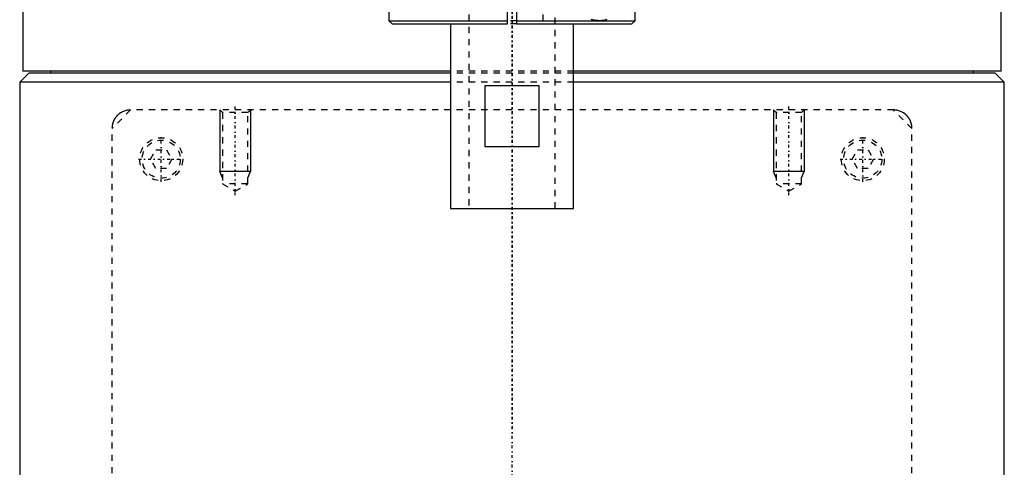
# Model space of a CAD drawing. Extents: x -90 to 90, y -319 to 715.
# Tile 2 of 12: x -80 to 80, y -93 to -20. Entities that reach past the tile are written whole.
import ezdxf

# ---------------------------------------------------------------- set-up
doc = ezdxf.new("R2010")
doc.units = 0
doc.linetypes.add('CENTER', pattern=[1.5, 0.45, -0.5, 0.05, -0.5])
doc.linetypes.add('DASHED', pattern=[2, 1, -1])
for name, color, linetype in [('AM_0', 7, 'CONTINUOUS'), ('AM_10', 7, 'CONTINUOUS'), ('AM_3', 7, 'DASHED'), ('AM_7', 7, 'CENTER')]:
    doc.layers.add(name, color=color, linetype=linetype)

msp = doc.modelspace()

# ---------------------------------------------------------------- linework, layer by layer
at = {"layer": 'AM_0', "color": 7, "linetype": 'CONTINUOUS'}
for p, q in [((-20, -11), (-20, -20)), ((-0.75, -20.5), (-0.75, -10.5)), ((0.75, -10.5), (0.75, -20.5)), ((20, -20), (20, -11)), ((-79.5, -11.5), (-79.5, -28.2)), ((79.5, -28.2), (79.5, -11.5)), ((-20, -20), (-19.5, -20.5)), ((-20, -20), (-0.75, -20)), ((-19.5, -20.5), (-0.75, -20.5)), ((-10, -20.5), (-10, -50.5)), ((0.75, -20), (20, -20)), ((0.75, -20.5), (19.5, -20.5)), ((10, -50.5), (10, -20.5)), ((19.5, -20.5), (20, -20)), ((-78.5, -28.5), (-80, -30)), ((-10.01, -28.2), (-79.5, -28.2)), ((-10.01, -28.5), (-78.5, -28.5)), ((-75, -28.2), (-75, -28.5)), ((79.5, -28.2), (10.01, -28.2)), ((78.5, -28.5), (10.01, -28.5)), ((75, -28.5), (75, -28.2)), ((80, -30), (78.5, -28.5)), ((-80, -30), (-80, -291.5)), ((-10.01, -30), (-80, -30)), ((80, -30), (10.01, -30)), ((80, -291.5), (80, -30)), ((-4.36, -40.5), (-4.36, -30.5)), ((-4.36, -30.5), (4.36, -30.5)), ((4.36, -30.5), (4.36, -40.5)), ((4.36, -40.5), (-4.36, -40.5)), ((-10, -50.5), (10, -50.5))]:
    msp.add_line(p, q, dxfattribs=at)
for points in [[(14.28, -20, 0), (14.22, -20, 0), (14.09, -20, 0), (13.96, -19.99, 0), (13.9, -19.98, 0), (13.83, -19.98, 0), (13.7, -19.96, 0), (13.57, -19.95, 0), (13.43, -19.92, 0), (13.29, -19.9, 0), (13.15, -19.87, 0), (13.08, -19.86, 0), (13.01, -19.84, 0), (12.87, -19.81, 0)], [(15.42, -19.82, 0), (15.32, -19.85, 0), (15.23, -19.88, 0), (15.18, -19.89, 0), (15.13, -19.91, 0), (15.03, -19.93, 0), (14.93, -19.95, 0), (14.83, -19.96, 0), (14.73, -19.97, 0), (14.63, -19.99, 0), (14.58, -19.99, 0), (14.53, -19.99, 0), (14.43, -20, 0), (14.33, -20, 0), (14.28, -20, 0)]]:
    msp.add_polyline3d(points, dxfattribs=at)
at = {"layer": 'AM_10', "color": 7, "linetype": 'CONTINUOUS'}
for p, q in [((-47.5, -34.5), (-47.5, -44.5)), ((-42.5, -34.5), (-42.5, -44.5)), ((42.5, -34.5), (42.5, -44.5)), ((47.5, -34.5), (47.5, -44.5)), ((-42.5, -44.5), (-47.5, -44.5)), ((-47.07, -45.5), (-47.5, -44.5)), ((-42.93, -45.5), (-42.5, -44.5)), ((47.5, -44.5), (42.5, -44.5)), ((42.93, -45.5), (42.5, -44.5)), ((47.07, -45.5), (47.5, -44.5))]:
    msp.add_line(p, q, dxfattribs=at)
at = {"layer": 'AM_3', "color": 6, "linetype": 'DASHED'}
for p, q in [((-7, 629), (-7, -50.5)), ((7, -50.5), (7, 629)), ((5, -11), (5, -20)), ((0.75, -20), (-0.75, -20)), ((0.75, -20.5), (-0.75, -20.5)), ((10.01, -28.2), (-10.01, -28.2)), ((10.01, -28.5), (-10.01, -28.5)), ((10.01, -30), (-10.01, -30)), ((-62, -34.5), (-65, -37.5)), ((62, -34.5), (-62, -34.5)), ((-47.5, -34.5), (-47.07, -34.93)), ((-47.07, -34.93), (-47.07, -46.5)), ((-42.93, -34.93), (-47.07, -34.93)), ((-42.93, -34.93), (-42.5, -34.5)), ((-42.93, -46.5), (-42.93, -34.93)), ((42.5, -34.5), (42.93, -34.93)), ((42.93, -34.93), (42.93, -46.5)), ((47.07, -34.93), (42.93, -34.93)), ((47.07, -34.93), (47.5, -34.5)), ((47.07, -46.5), (47.07, -34.93)), ((65, -37.5), (62, -34.5)), ((-65, -313.5), (-65, -37.5)), ((65, -313.5), (65, -37.5)), ((-58.73, -42.5), (-57.87, -41)), ((-57.87, -41), (-56.13, -41)), ((-56.13, -41), (-55.27, -42.5)), ((55.27, -42.5), (56.13, -41)), ((56.13, -41), (57.87, -41)), ((57.87, -41), (58.73, -42.5)), ((-57.87, -44), (-58.73, -42.5)), ((-55.27, -42.5), (-56.13, -44)), ((56.13, -44), (55.27, -42.5)), ((58.73, -42.5), (57.87, -44)), ((-56.13, -44), (-57.87, -44)), ((57.87, -44), (56.13, -44)), ((-47.07, -46.5), (-45, -47.69)), ((-42.93, -46.5), (-47.07, -46.5)), ((-45, -47.69), (-42.93, -46.5)), ((42.93, -46.5), (45, -47.69)), ((47.07, -46.5), (42.93, -46.5)), ((45, -47.69), (47.07, -46.5))]:
    msp.add_line(p, q, dxfattribs=at)
for points in [[(-62, -34.5, 0), (-62.11, -34.5, 0), (-62.32, -34.52, 0), (-62.54, -34.55, 0), (-62.65, -34.57, 0), (-62.76, -34.6, 0), (-62.98, -34.67, 0), (-63.2, -34.75, 0), (-63.41, -34.85, 0), (-63.62, -34.97, 0), (-63.82, -35.11, 0), (-63.91, -35.19, 0), (-64, -35.27, 0), (-64.11, -35.37, 0), (-64.14, -35.4, 0), (-64.17, -35.43, 0), (-64.18, -35.44, 0), (-64.2, -35.46, 0), (-64.23, -35.49, 0), (-64.25, -35.52, 0), (-64.28, -35.55, 0), (-64.31, -35.58, 0), (-64.34, -35.62, 0), (-64.35, -35.63, 0), (-64.36, -35.65, 0), (-64.39, -35.69, 0), (-64.42, -35.72, 0), (-64.44, -35.76, 0), (-64.47, -35.8, 0), (-64.49, -35.83, 0), (-64.51, -35.85, 0), (-64.52, -35.87, 0), (-64.55, -35.91, 0), (-64.57, -35.95, 0), (-64.6, -36, 0), (-64.62, -36.04, 0), (-64.64, -36.08, 0), (-64.65, -36.1, 0), (-64.67, -36.12, 0), (-64.69, -36.17, 0), (-64.71, -36.22, 0), (-64.73, -36.26, 0), (-64.75, -36.31, 0), (-64.77, -36.36, 0), (-64.78, -36.38, 0), (-64.79, -36.4, 0), (-64.81, -36.45, 0), (-64.83, -36.5, 0), (-64.84, -36.53, 0), (-64.85, -36.55, 0), (-64.86, -36.6, 0), (-64.88, -36.65, 0), (-64.89, -36.68, 0), (-64.89, -36.71, 0), (-64.91, -36.76, 0), (-64.92, -36.81, 0), (-64.93, -36.87, 0), (-64.94, -36.92, 0), (-64.95, -36.97, 0), (-64.96, -37, 0), (-64.96, -37.03, 0), (-64.97, -37.08, 0), (-64.98, -37.14, 0), (-64.98, -37.19, 0), (-64.99, -37.25, 0), (-64.99, -37.3, 0), (-65, -37.33, 0), (-65, -37.36, 0), (-65, -37.42, 0), (-65, -37.47, 0), (-65, -37.5, 0)], [(65, -37.5, 0), (65, -37.47, 0), (65, -37.42, 0), (65, -37.36, 0), (65, -37.33, 0), (64.99, -37.3, 0), (64.99, -37.25, 0), (64.98, -37.19, 0), (64.98, -37.14, 0), (64.97, -37.09, 0), (64.96, -37.03, 0), (64.96, -37, 0), (64.95, -36.98, 0), (64.94, -36.92, 0), (64.93, -36.87, 0), (64.92, -36.82, 0), (64.91, -36.77, 0), (64.9, -36.72, 0), (64.89, -36.69, 0), (64.88, -36.67, 0), (64.87, -36.62, 0), (64.85, -36.57, 0), (64.84, -36.54, 0), (64.83, -36.52, 0), (64.82, -36.47, 0), (64.8, -36.42, 0), (64.79, -36.4, 0), (64.78, -36.37, 0), (64.76, -36.32, 0), (64.74, -36.28, 0), (64.72, -36.23, 0), (64.7, -36.19, 0), (64.68, -36.14, 0), (64.66, -36.12, 0), (64.65, -36.1, 0), (64.63, -36.06, 0), (64.61, -36.01, 0), (64.58, -35.97, 0), (64.56, -35.93, 0), (64.53, -35.89, 0), (64.52, -35.87, 0), (64.51, -35.85, 0), (64.48, -35.81, 0), (64.45, -35.77, 0), (64.43, -35.74, 0), (64.4, -35.7, 0), (64.37, -35.66, 0), (64.36, -35.65, 0), (64.34, -35.63, 0), (64.32, -35.59, 0), (64.29, -35.56, 0), (64.26, -35.53, 0), (64.23, -35.49, 0), (64.2, -35.46, 0), (64.19, -35.45, 0), (64.17, -35.43, 0), (64.14, -35.4, 0), (64.12, -35.37, 0), (64.01, -35.28, 0), (63.92, -35.2, 0), (63.83, -35.12, 0), (63.63, -34.98, 0), (63.42, -34.86, 0), (63.21, -34.75, 0), (62.99, -34.67, 0), (62.77, -34.6, 0), (62.66, -34.57, 0), (62.55, -34.55, 0), (62.33, -34.52, 0), (62.11, -34.5, 0), (62, -34.5, 0)]]:
    msp.add_polyline3d(points, dxfattribs=at)
for centre, radius in [((-57, -42.5), 3.5), ((-57, -42.5), 3.1), ((57, -42.5), 3.5), ((57, -42.5), 3.1)]:
    msp.add_circle(centre, radius, dxfattribs=at)
at = {"layer": 'AM_7', "color": 4, "linetype": 'CENTER'}
for p, q in [((0, 715.48), (0, -86.97)), ((0, -317.3), (0, 16.93)), ((-45, -48.35), (-45, -33.84)), ((45, -48.35), (45, -33.84)), ((-57, -46.17), (-57, -38.83)), ((57, -46.17), (57, -38.83)), ((-60.67, -42.5), (-53.33, -42.5)), ((53.33, -42.5), (60.67, -42.5))]:
    msp.add_line(p, q, dxfattribs=at)

doc.saveas('drawing.dxf')
